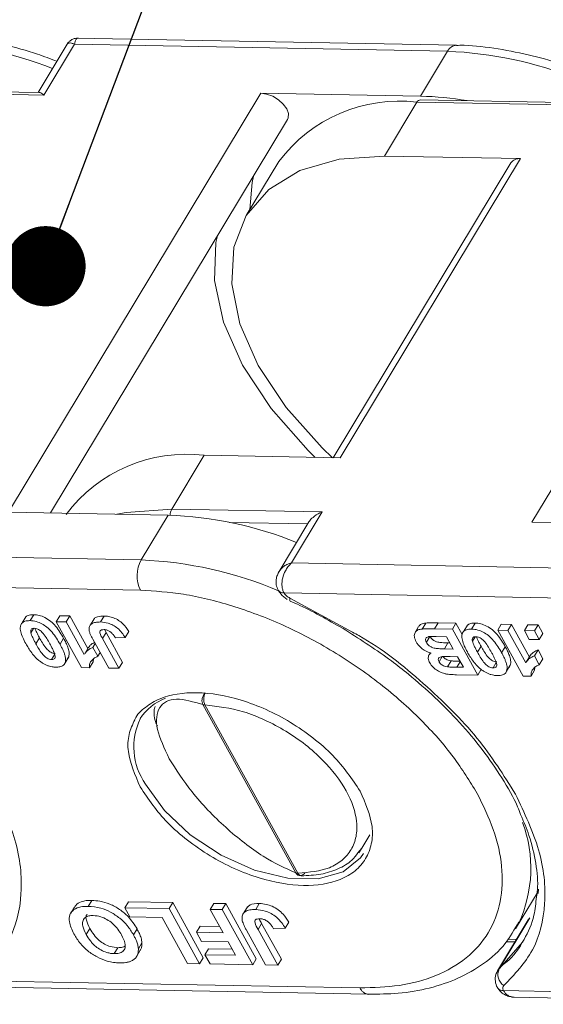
# Model space of a CAD drawing. Header units: millimetres. Extents: x 2698 to 3057, y -367 to -114.
# Tile 61 of 63: x 2978 to 2987, y -178 to -160. Entities that reach past the tile are written whole.
import ezdxf

# ---------------------------------------------------------------- set-up
doc = ezdxf.new("R2010")
doc.units = ezdxf.units.MM
doc.styles.get("Standard").update_dxf_attribs({"font": '仿宋_GB2312.ttf', "width": 0.8})
doc.dimstyles.new('副本 ISO-5', dxfattribs={"dimtxt": 3, "dimasz": 1.5, "dimexe": 1, "dimexo": 0.625, "dimgap": 0.5, "dimtad": 1, "dimtoh": 1, "dimdsep": 46, "dimtxsty": 'Standard', "dimcen": 2.5, "dimadec": 0, "dimazin": 0, "dimtfac": 1, "dimtmove": 0, "dimatfit": 3, "dimfxl": 0, "dimarcsym": 0})

msp = doc.modelspace()

# ---------------------------------------------------------------- linework, layer by layer
at = {"color": 7, "linetype": 'Continuous', "lineweight": 15}
for p, q in [((2985.724, -160.049), (2978.612, -159.914)), ((2978.463, -159.996), (2977.898, -160.932)), ((2978.005, -160.981), (2978.579, -160.03)), ((2978.579, -160.03), (2985.559, -160.163)), ((2985.559, -160.163), (2985.053, -161.002)), ((2975.189, -160.928), (2978.005, -160.981)), ((2977.919, -160.933), (2975.256, -160.882)), ((2982.063, -160.945), (2977.341, -168.776)), ((2985.053, -161.002), (2982.063, -160.945)), ((2984.378, -162.121), (2984.985, -161.114)), ((2984.985, -161.114), (2987.801, -161.167)), ((2987.715, -161.119), (2985.051, -161.068)), ((2991.859, -161.132), (2987.137, -168.962)), ((2978.129, -168.791), (2982.564, -161.438)), ((2986.925, -162.169), (2984.378, -162.121)), ((2982.4, -162.225), (2981.793, -163.231)), ((2986.74, -162.248), (2983.416, -167.76)), ((2983.551, -167.762), (2986.925, -162.169)), ((2980.397, -168.721), (2981.005, -167.714)), ((2981.005, -167.714), (2983.551, -167.762)), ((2977.341, -168.776), (2980.33, -168.833)), ((2983.213, -168.774), (2980.397, -168.721)), ((2982.64, -169.725), (2983.213, -168.774)), ((2980.33, -168.833), (2979.824, -169.672)), ((2982.964, -168.96), (2982.387, -169.918)), ((2987.137, -168.962), (2990.126, -169.019)), ((2981.478, -168.968), (2982.943, -168.995)), ((2979.824, -169.672), (2972.844, -169.539)), ((2989.62, -169.858), (2982.64, -169.725)), ((2972.702, -170.102), (2979.813, -170.237)), ((2982.498, -170.288), (2989.609, -170.424)), ((2983.781, -171.021), (2982.609, -170.385)), ((2977.669, -170.734), (2977.601, -170.846)), ((2977.748, -170.806), (2977.815, -170.694)), ((2978.234, -170.826), (2978.302, -170.714)), ((2978.49, -170.718), (2978.302, -170.714)), ((2978.423, -170.83), (2978.49, -170.718)), ((2978.827, -171.328), (2978.49, -170.718)), ((2978.947, -170.772), (2978.879, -170.883)), ((2979.065, -170.831), (2979.133, -170.719)), ((2977.762, -171.031), (2977.811, -170.951)), ((2978.708, -171.684), (2978.234, -170.826)), ((2978.234, -170.826), (2978.423, -170.83)), ((2978.423, -170.83), (2978.76, -171.44)), ((2979.169, -171.03), (2979.137, -170.966)), ((2985.017, -170.917), (2984.95, -171.029)), ((2985.081, -170.962), (2985.149, -170.85)), ((2985.383, -170.849), (2985.316, -170.961)), ((2985.647, -170.967), (2985.316, -170.961)), ((2985.715, -170.855), (2985.383, -170.849)), ((2985.647, -170.967), (2985.715, -170.855)), ((2985.647, -170.967), (2986.121, -171.825)), ((2985.829, -171.062), (2985.715, -170.855)), ((2985.929, -170.891), (2985.862, -171.003)), ((2986.008, -170.963), (2986.076, -170.851)), ((2986.495, -170.983), (2986.562, -170.871)), ((2986.969, -171.841), (2986.495, -170.983)), ((2986.495, -170.983), (2986.683, -170.987)), ((2986.751, -170.875), (2986.562, -170.871)), ((2986.683, -170.987), (2986.751, -170.875)), ((2986.683, -170.987), (2987.021, -171.597)), ((2987.088, -171.486), (2986.751, -170.875)), ((2986.994, -170.993), (2987.062, -170.881)), ((2987.25, -170.884), (2987.062, -170.881)), ((2987.183, -170.996), (2987.25, -170.884)), ((2987.341, -171.049), (2987.25, -170.884)), ((2977.856, -171.237), (2977.923, -171.126)), ((2978.376, -171.136), (2978.309, -171.248)), ((2979.22, -171.694), (2978.921, -171.153)), ((2979.102, -171.142), (2979.169, -171.03)), ((2979.102, -171.142), (2979.408, -171.697)), ((2979.476, -171.585), (2979.169, -171.03)), ((2979.526, -171.123), (2979.344, -171.13)), ((2979.526, -171.123), (2979.593, -171.011)), ((2985.161, -171.211), (2985.228, -171.099)), ((2985.345, -171.103), (2985.538, -171.106)), ((2985.538, -171.106), (2985.665, -171.337)), ((2986.023, -171.188), (2986.072, -171.108)), ((2986.994, -170.993), (2987.183, -170.996)), ((2987.085, -171.158), (2986.994, -170.993)), ((2987.274, -171.161), (2987.085, -171.158)), ((2987.183, -170.996), (2987.274, -171.161)), ((2987.274, -171.161), (2987.341, -171.049)), ((2978.836, -171.314), (2978.769, -171.426)), ((2978.922, -171.307), (2978.966, -171.234)), ((2978.922, -171.307), (2979.014, -171.472)), ((2985.498, -171.334), (2985.565, -171.222)), ((2985.665, -171.337), (2985.498, -171.334)), ((2985.602, -171.223), (2985.565, -171.222)), ((2986.116, -171.395), (2986.184, -171.283)), ((2986.637, -171.293), (2986.569, -171.405)), ((2987.183, -171.464), (2987.251, -171.352)), ((2987.342, -171.517), (2987.251, -171.352)), ((2978.149, -171.532), (2978.208, -171.433)), ((2978.403, -171.592), (2978.47, -171.48)), ((2978.927, -171.575), (2978.932, -171.521)), ((2979.014, -171.472), (2979.057, -171.399)), ((2985.206, -171.458), (2985.203, -171.464)), ((2985.238, -171.405), (2985.217, -171.441)), ((2985.398, -171.573), (2985.455, -171.478)), ((2985.608, -171.478), (2985.744, -171.48)), ((2985.744, -171.48), (2985.854, -171.678)), ((2987.097, -171.471), (2987.029, -171.583)), ((2987.183, -171.464), (2987.274, -171.629)), ((2987.274, -171.629), (2987.342, -171.517)), ((2978.708, -171.684), (2978.859, -171.687)), ((2978.927, -171.575), (2978.859, -171.687)), ((2979.408, -171.697), (2979.22, -171.694)), ((2979.408, -171.697), (2979.476, -171.585)), ((2985.555, -171.67), (2985.622, -171.558)), ((2985.734, -171.676), (2985.796, -171.574)), ((2985.854, -171.678), (2985.734, -171.676)), ((2986.121, -171.825), (2986.188, -171.713)), ((2986.409, -171.689), (2986.469, -171.591)), ((2986.663, -171.749), (2986.731, -171.637)), ((2987.187, -171.732), (2987.193, -171.678)), ((2986.121, -171.825), (2985.726, -171.817)), ((2986.969, -171.841), (2987.12, -171.844)), ((2987.187, -171.732), (2987.12, -171.844)), ((2980.981, -172.375), (2982.717, -175.52)), ((2981.019, -172.382), (2982.756, -175.527)), ((2983.954, -175.061), (2984.105, -174.811)), ((2983.882, -175.145), (2983.954, -175.061)), ((2983.954, -175.061), (2983.896, -175.144)), ((2986.83, -176.567), (2987.25, -175.87)), ((2987.258, -175.827), (2987.253, -175.907)), ((2978.834, -176.147), (2978.901, -176.035)), ((2979.521, -176.173), (2979.588, -176.061)), ((2980.417, -176.077), (2979.588, -176.061)), ((2980.35, -176.189), (2980.417, -176.077)), ((2980.986, -177.106), (2980.417, -176.077)), ((2981.118, -176.203), (2981.186, -176.091)), ((2981.412, -176.096), (2981.186, -176.091)), ((2981.344, -176.208), (2981.412, -176.096)), ((2981.98, -177.125), (2981.412, -176.096)), ((2981.969, -176.206), (2982.036, -176.094)), ((2978.578, -176.159), (2978.511, -176.271)), ((2979.521, -176.173), (2980.35, -176.189)), ((2979.616, -176.344), (2979.521, -176.173)), ((2980.35, -176.189), (2980.918, -177.218)), ((2981.118, -176.203), (2981.344, -176.208)), ((2981.359, -176.639), (2981.118, -176.203)), ((2981.344, -176.208), (2981.913, -177.237)), ((2981.813, -176.157), (2981.746, -176.269)), ((2980.219, -176.356), (2979.616, -176.344)), ((2980.692, -177.214), (2980.219, -176.356)), ((2982.012, -176.579), (2982.08, -176.468)), ((2982.448, -177.134), (2982.08, -176.468)), ((2982.521, -176.556), (2982.589, -176.444)), ((2987.066, -176.399), (2986.493, -177.35)), ((2986.523, -177.315), (2987.097, -176.364)), ((2986.891, -176.458), (2986.83, -176.567)), ((2987.097, -176.364), (2987.066, -176.399)), ((2978.797, -176.672), (2978.865, -176.56)), ((2979.681, -176.679), (2979.749, -176.567)), ((2980.862, -176.629), (2980.929, -176.517)), ((2980.956, -176.801), (2980.862, -176.629)), ((2980.862, -176.629), (2981.359, -176.639)), ((2981.296, -176.524), (2980.929, -176.517)), ((2982.154, -177.241), (2981.796, -176.593)), ((2982.012, -176.579), (2982.38, -177.246)), ((2982.521, -176.556), (2982.303, -176.565)), ((2979.773, -176.94), (2979.841, -176.828)), ((2981.454, -176.81), (2980.956, -176.801)), ((2981.592, -177.061), (2981.454, -176.81)), ((2986.654, -176.808), (2986.818, -176.811)), ((2986.846, -176.765), (2986.683, -176.762)), ((2979.323, -177.031), (2979.39, -176.919)), ((2979.742, -177.08), (2979.809, -176.968)), ((2981.019, -177.05), (2981.087, -176.938)), ((2981.114, -177.222), (2981.019, -177.05)), ((2981.019, -177.05), (2981.592, -177.061)), ((2981.529, -176.947), (2981.087, -176.938)), ((2980.918, -177.218), (2980.692, -177.214)), ((2980.918, -177.218), (2980.986, -177.106)), ((2981.913, -177.237), (2981.114, -177.222)), ((2981.913, -177.237), (2981.98, -177.125)), ((2982.38, -177.246), (2982.154, -177.241)), ((2982.38, -177.246), (2982.448, -177.134)), ((2983.918, -177.671), (2976.807, -177.536)), ((2976.967, -177.656), (2984.079, -177.791)), ((2993.714, -177.857), (2986.603, -177.722)), ((2986.762, -177.842), (2993.875, -177.978))]:
    msp.add_line(p, q, dxfattribs=at)
at = {"color": 7, "linetype": 'Continuous', "lineweight": 15, "flags": 128}
for points in [[(2982.564, -161.438), (2982.577, -161.407), (2982.581, -161.328), (2982.549, -161.24), (2982.485, -161.151), (2982.394, -161.069), (2982.287, -161.004), (2982.173, -160.961), (2982.063, -160.945)], [(2983.404, -167.76), (2983.211, -167.575), (2982.536, -166.819), (2982.017, -166.037), (2981.674, -165.257), (2981.519, -164.511), (2981.559, -163.827), (2981.793, -163.232), (2982.211, -162.747), (2982.797, -162.392), (2983.529, -162.181), (2984.378, -162.121)], [(2981.926, -162.495), (2981.9, -162.613), (2981.86, -163.121)], [(2983.081, -167.753), (2982.951, -167.626), (2982.258, -166.841), (2981.723, -166.031), (2981.365, -165.224), (2981.197, -164.45), (2981.225, -163.736), (2981.251, -163.614)], [(2979.37, -168.816), (2979.548, -168.781), (2980.397, -168.721)], [(2982.611, -170.435), (2982.61, -170.435), (2982.606, -170.426), (2982.606, -170.409), (2982.609, -170.385)], [(2983.988, -175.159), (2983.932, -175.241), (2983.603, -175.5), (2983.136, -175.63), (2982.569, -175.619), (2981.948, -175.469), (2981.323, -175.191), (2980.744, -174.809), (2980.26, -174.353), (2979.908, -173.86)], [(2986.968, -176.802), (2986.963, -176.81), (2986.523, -177.315)], [(2986.492, -177.351), (2986.503, -177.336), (2986.523, -177.315)]]:
    msp.add_lwpolyline(points, dxfattribs=at)
at = {"color": 7, "linetype": 'Continuous', "lineweight": 15}
for centre, radius, start, end in [((2975.476, -167.265), 7.294, 68.3448, 87.7425), ((2985.737, -160.245), 0.196, 93.1786, 155.2702), ((2985.271, -167.451), 7.294, 68.3448, 87.7425), ((2984.912, -167.092), 6.092, 80.4474, 88.6727), ((2984.656, -163.911), 2.817, 83.2898, 143.2145), ((2985.058, -161.149), 0.0805, 94.6003, 154.525), ((2986.901, -162.369), 0.201, 83.2898, 143.2145), ((2980.676, -170.511), 2.817, 83.2898, 143.2145), ((2980.605, -168.835), 0.237, 151.2496, 179.6946), ((2980.07, -175.991), 7.163, 68.1666, 87.9207), ((2980.364, -169.965), 0.615, 151.5129, 206.3019), ((2979.526, -177.033), 7.368, 67.071, 87.6862), ((2982.488, -170.17), 0.118, 213.904, 275.2126), ((2980.606, -173.144), 0.944, 109.9659, 147.5468), ((2981.243, -172.275), 0.248, 151.4259, 205.5931), ((2981.019, -172.266), 0.116, 250.3911, 269.7385), ((2980.894, -173.167), 1.206, 154.0035, 215.109), ((2984.677, -175.434), 2.439, 335.176, 20.4537), ((2982.756, -175.411), 0.116, 250.3911, 269.7385), ((2982.828, -175.497), 0.0782, 202.4186, 265.263), ((2986.751, -177.421), 0.251, 155.1404, 235.6163), ((2984.104, -177.591), 0.202, 203.351, 262.4785), ((2986.594, -177.602), 0.121, 214.7246, 274.522)]:
    msp.add_arc(centre, radius, start, end, dxfattribs=at)
for points, knots in [([(2978.249, -160.35), (2978.128, -160.304), (2977.801, -160.178), (2977.256, -160.029), (2976.622, -159.912), (2976.173, -159.858), (2975.951, -159.865), (2975.93, -159.866)], [0, 0, 0, 0, 0.152792, 0.412524, 0.687556, 0.970748, 1, 1, 1, 1]), ([(2978.652, -159.914), (2978.631, -159.916), (2978.589, -159.918), (2978.53, -159.942), (2978.478, -159.979), (2978.454, -160.014), (2978.442, -160.03)], [0, 0, 0, 0, 0.245667, 0.5, 0.754333, 1, 1, 1, 1]), ([(2978.654, -159.915), (2978.653, -159.915), (2978.636, -159.91), (2978.615, -159.928), (2978.59, -159.969), (2978.583, -160.009), (2978.579, -160.03)], [0, 0, 0, 0, 0.017633, 0.425758, 0.692241, 1, 1, 1, 1]), ([(2978.579, -160.03), (2978.558, -160.022), (2978.521, -160.007), (2978.472, -160.006), (2978.446, -160.015), (2978.441, -160.032), (2978.441, -160.033)], [0, 0, 0, 0, 0.30764, 0.574047, 0.982149, 1, 1, 1, 1]), ([(2988.045, -160.536), (2987.924, -160.49), (2987.597, -160.365), (2987.052, -160.215), (2986.418, -160.098), (2985.969, -160.044), (2985.747, -160.052), (2985.726, -160.053)], [0, 0, 0, 0, 0.152792, 0.412524, 0.687556, 0.970748, 1, 1, 1, 1]), ([(2977.919, -160.934), (2977.92, -160.934), (2977.936, -160.927), (2977.966, -160.951), (2977.997, -160.975), (2978.005, -160.981), (2978.005, -160.981)], [0, 0, 0, 0, 0.059879, 0.789821, 0.984042, 1, 1, 1, 1]), ([(2982.966, -168.961), (2982.968, -168.956), (2982.982, -168.928), (2983.049, -168.863), (2983.135, -168.808), (2983.198, -168.78), (2983.212, -168.775), (2983.213, -168.774)], [0, 0, 0, 0, 0.068319, 0.398064, 0.865428, 0.989783, 1, 1, 1, 1]), ([(2982.407, -169.884), (2982.395, -169.906), (2982.37, -169.954), (2982.348, -170.04), (2982.348, -170.14), (2982.375, -170.203), (2982.389, -170.236)], [0, 0, 0, 0, 0.212053, 0.447375, 0.712409, 1, 1, 1, 1]), ([(2982.407, -169.884), (2982.43, -169.854), (2982.468, -169.806), (2982.551, -169.754), (2982.609, -169.735), (2982.64, -169.725)], [0, 0, 0, 0, 0.415408, 0.686695, 1, 1, 1, 1]), ([(2982.64, -169.725), (2982.616, -169.749), (2982.573, -169.794), (2982.514, -169.889), (2982.475, -169.987), (2982.459, -170.085), (2982.459, -170.161), (2982.471, -170.231), (2982.489, -170.269), (2982.498, -170.288)], [0, 0, 0, 0, 0.160221, 0.298967, 0.511509, 0.64075, 0.764869, 0.884415, 1, 1, 1, 1]), ([(2979.813, -170.237), (2980.079, -170.254), (2980.626, -170.289), (2981.531, -170.511), (2982.481, -170.868), (2983.427, -171.365), (2984.307, -171.969), (2985.067, -172.643), (2985.685, -173.34), (2985.972, -173.808), (2986.111, -174.035)], [0, 0, 0, 0, 0.116516, 0.240011, 0.368641, 0.5, 0.631359, 0.759989, 0.883484, 1, 1, 1, 1]), ([(2982.39, -170.236), (2982.405, -170.26), (2982.446, -170.328), (2982.514, -170.376), (2982.558, -170.408)], [0, 0, 0, 0, 0.349132, 1, 1, 1, 1]), ([(2982.609, -170.385), (2982.598, -170.379), (2982.574, -170.367), (2982.543, -170.343), (2982.516, -170.317), (2982.504, -170.298), (2982.498, -170.288)], [0, 0, 0, 0, 0.2492266, 0.4999529, 0.7492347, 1, 1, 1, 1]), ([(2982.611, -170.439), (2982.672, -170.466), (2983.028, -170.621), (2983.372, -170.821), (2983.656, -170.986)], [0, 0, 0, 0, 0.172587, 1, 1, 1, 1]), ([(2977.573, -170.889), (2977.578, -170.878), (2977.588, -170.856), (2977.616, -170.832), (2977.652, -170.816), (2977.687, -170.809), (2977.72, -170.806), (2977.739, -170.806), (2977.748, -170.806)], [0, 0, 0, 0, 0.198198, 0.402912, 0.587132, 0.777233, 0.888271, 1, 1, 1, 1]), ([(2977.815, -170.694), (2977.805, -170.694), (2977.783, -170.694), (2977.748, -170.698), (2977.713, -170.707), (2977.685, -170.719), (2977.673, -170.731), (2977.67, -170.735)], [0, 0, 0, 0, 0.181274, 0.363619, 0.620318, 0.884712, 1, 1, 1, 1]), ([(2977.748, -170.806), (2977.786, -170.809), (2977.857, -170.816), (2977.967, -170.862), (2978.073, -170.93), (2978.2, -171.062), (2978.265, -171.173), (2978.309, -171.248)], [0, 0, 0, 0, 0.163658, 0.30077, 0.437488, 0.617131, 1, 1, 1, 1]), ([(2978.376, -171.136), (2978.331, -171.059), (2978.268, -170.95), (2978.139, -170.817), (2978.031, -170.747), (2977.916, -170.702), (2977.849, -170.697), (2977.815, -170.694)], [0, 0, 0, 0, 0.392565, 0.550331, 0.709672, 0.855834, 1, 1, 1, 1]), ([(2979.133, -170.719), (2979.091, -170.721), (2979.02, -170.725), (2978.96, -170.75), (2978.949, -170.771), (2978.948, -170.772)], [0, 0, 0, 0, 0.571961, 0.966852, 1, 1, 1, 1]), ([(2979.593, -171.011), (2979.561, -170.96), (2979.513, -170.884), (2979.404, -170.797), (2979.312, -170.75), (2979.218, -170.724), (2979.162, -170.721), (2979.133, -170.719)], [0, 0, 0, 0, 0.338888, 0.504857, 0.671216, 0.832562, 1, 1, 1, 1]), ([(2977.667, -171.234), (2977.647, -171.196), (2977.608, -171.122), (2977.57, -171.014), (2977.559, -170.935), (2977.57, -170.898), (2977.573, -170.889)], [0, 0, 0, 0, 0.315332, 0.60954, 0.905311, 1, 1, 1, 1]), ([(2977.762, -171.031), (2977.761, -171.02), (2977.757, -170.998), (2977.764, -170.969), (2977.788, -170.953), (2977.811, -170.949), (2977.824, -170.949), (2977.827, -170.949)], [0, 0, 0, 0, 0.254136, 0.511473, 0.743296, 0.955163, 1, 1, 1, 1]), ([(2977.827, -170.949), (2977.842, -170.95), (2977.868, -170.953), (2977.908, -170.97), (2977.951, -171), (2978.008, -171.058), (2978.063, -171.143), (2978.101, -171.209), (2978.119, -171.242)], [0, 0, 0, 0, 0.107873, 0.187625, 0.267851, 0.429991, 0.712205, 1, 1, 1, 1]), ([(2977.923, -171.126), (2977.913, -171.107), (2977.897, -171.078), (2977.878, -171.04), (2977.861, -171.005), (2977.847, -170.975), (2977.841, -170.956), (2977.84, -170.951)], [0, 0, 0, 0, 0.325963, 0.488942, 0.65201, 0.918431, 1, 1, 1, 1]), ([(2978.852, -170.99), (2978.852, -170.965), (2978.85, -170.914), (2978.895, -170.861), (2978.97, -170.833), (2979.032, -170.832), (2979.065, -170.831)], [0, 0, 0, 0, 0.250131, 0.500424, 0.737579, 1, 1, 1, 1]), ([(2978.921, -171.153), (2978.916, -171.143), (2978.906, -171.124), (2978.892, -171.096), (2978.879, -171.069), (2978.868, -171.043), (2978.858, -171.016), (2978.854, -170.999), (2978.852, -170.99)], [0, 0, 0, 0, 0.17356, 0.347204, 0.509111, 0.671402, 0.835171, 1, 1, 1, 1]), ([(2979.132, -170.974), (2979.116, -170.974), (2979.09, -170.975), (2979.063, -170.988), (2979.05, -171.008), (2979.058, -171.06), (2979.082, -171.106), (2979.102, -171.142)], [0, 0, 0, 0, 0.18477, 0.299721, 0.415218, 0.548197, 1, 1, 1, 1]), ([(2979.065, -170.831), (2979.111, -170.835), (2979.187, -170.841), (2979.3, -170.887), (2979.392, -170.949), (2979.471, -171.032), (2979.507, -171.092), (2979.526, -171.123)], [0, 0, 0, 0, 0.260797, 0.425867, 0.59129, 0.792805, 1, 1, 1, 1]), ([(2979.259, -171.023), (2979.252, -171.017), (2979.237, -171.006), (2979.213, -170.993), (2979.189, -170.983), (2979.167, -170.977), (2979.148, -170.974), (2979.137, -170.974), (2979.132, -170.974)], [0, 0, 0, 0, 0.1867906, 0.3791992, 0.5551697, 0.7385785, 0.8683668, 1, 1, 1, 1]), ([(2983.656, -170.986), (2983.945, -171.171), (2984.35, -171.43), (2984.897, -171.861), (2985.332, -172.242), (2985.797, -172.714), (2986.222, -173.219), (2986.584, -173.749), (2986.821, -174.158), (2986.907, -174.381), (2986.925, -174.429)], [0, 0, 0, 0, 0.194698, 0.272959, 0.401743, 0.533437, 0.672592, 0.815431, 0.960656, 1, 1, 1, 1]), ([(2984.968, -171.2), (2984.955, -171.168), (2984.928, -171.104), (2984.943, -171.025), (2984.996, -170.975), (2985.053, -170.966), (2985.081, -170.962)], [0, 0, 0, 0, 0.273543, 0.538525, 0.771893, 1, 1, 1, 1]), ([(2985.149, -170.85), (2985.119, -170.855), (2985.064, -170.865), (2985.024, -170.895), (2985.019, -170.916), (2985.018, -170.917)], [0, 0, 0, 0, 0.533965, 0.961963, 1, 1, 1, 1]), ([(2985.081, -170.962), (2985.092, -170.962), (2985.113, -170.96), (2985.155, -170.96), (2985.205, -170.96), (2985.262, -170.96), (2985.298, -170.961), (2985.316, -170.961)], [0, 0, 0, 0, 0.137451, 0.275017, 0.549913, 0.774954, 1, 1, 1, 1]), ([(2985.383, -170.849), (2985.361, -170.849), (2985.318, -170.848), (2985.257, -170.848), (2985.2, -170.848), (2985.166, -170.85), (2985.149, -170.85)], [0, 0, 0, 0, 0.274885, 0.549769, 0.774808, 1, 1, 1, 1]), ([(2985.833, -171.046), (2985.838, -171.035), (2985.849, -171.013), (2985.877, -170.99), (2985.912, -170.973), (2985.948, -170.966), (2985.981, -170.963), (2985.999, -170.963), (2986.008, -170.963)], [0, 0, 0, 0, 0.1981983, 0.4029116, 0.5871323, 0.777233, 0.8882708, 1, 1, 1, 1]), ([(2986.076, -170.851), (2986.065, -170.851), (2986.044, -170.851), (2986.009, -170.855), (2985.973, -170.864), (2985.945, -170.877), (2985.934, -170.888), (2985.93, -170.892)], [0, 0, 0, 0, 0.181274, 0.363619, 0.620318, 0.884712, 1, 1, 1, 1]), ([(2986.008, -170.963), (2986.047, -170.966), (2986.117, -170.973), (2986.228, -171.019), (2986.334, -171.087), (2986.425, -171.183), (2986.504, -171.292), (2986.548, -171.367), (2986.569, -171.405)], [0, 0, 0, 0, 0.163542, 0.300556, 0.437178, 0.616694, 0.806563, 1, 1, 1, 1]), ([(2986.637, -171.293), (2986.592, -171.216), (2986.528, -171.108), (2986.4, -170.975), (2986.291, -170.904), (2986.177, -170.859), (2986.109, -170.854), (2986.076, -170.851)], [0, 0, 0, 0, 0.392565, 0.550331, 0.709672, 0.855834, 1, 1, 1, 1]), ([(2977.856, -171.237), (2977.845, -171.218), (2977.83, -171.19), (2977.81, -171.152), (2977.794, -171.117), (2977.775, -171.077), (2977.767, -171.046), (2977.762, -171.031)], [0, 0, 0, 0, 0.274633, 0.411949, 0.549338, 0.773806, 1, 1, 1, 1]), ([(2978.216, -171.42), (2978.202, -171.418), (2978.176, -171.416), (2978.135, -171.399), (2978.087, -171.365), (2978.03, -171.304), (2977.976, -171.219), (2977.941, -171.157), (2977.923, -171.126)], [0, 0, 0, 0, 0.104756, 0.185457, 0.266418, 0.46589, 0.731119, 1, 1, 1, 1]), ([(2978.47, -171.48), (2978.474, -171.466), (2978.481, -171.439), (2978.478, -171.393), (2978.468, -171.347), (2978.45, -171.289), (2978.42, -171.219), (2978.391, -171.164), (2978.376, -171.136)], [0, 0, 0, 0, 0.139146, 0.281957, 0.412162, 0.543334, 0.77068, 1, 1, 1, 1]), ([(2979.344, -171.13), (2979.34, -171.123), (2979.331, -171.11), (2979.319, -171.091), (2979.306, -171.073), (2979.292, -171.056), (2979.277, -171.039), (2979.265, -171.028), (2979.259, -171.023)], [0, 0, 0, 0, 0.180506, 0.361241, 0.518043, 0.675328, 0.83608, 1, 1, 1, 1]), ([(2986.829, -174.049), (2986.607, -173.696), (2986.157, -172.979), (2985.128, -171.974), (2984.305, -171.301), (2983.821, -171.042), (2983.781, -171.021)], [0, 0, 0, 0, 0.317086, 0.644037, 0.970988, 1, 1, 1, 1]), ([(2985.161, -171.211), (2985.153, -171.195), (2985.141, -171.169), (2985.147, -171.137), (2985.165, -171.117), (2985.188, -171.109), (2985.202, -171.106), (2985.206, -171.105)], [0, 0, 0, 0, 0.301028, 0.508382, 0.71537, 0.936658, 1, 1, 1, 1]), ([(2985.206, -171.105), (2985.217, -171.104), (2985.239, -171.102), (2985.274, -171.102), (2985.31, -171.102), (2985.334, -171.103), (2985.345, -171.103)], [0, 0, 0, 0, 0.248437, 0.498224, 0.749082, 1, 1, 1, 1]), ([(2985.565, -171.222), (2985.528, -171.221), (2985.466, -171.219), (2985.386, -171.212), (2985.326, -171.191), (2985.282, -171.164), (2985.248, -171.132), (2985.235, -171.11), (2985.228, -171.099)], [0, 0, 0, 0, 0.320671, 0.537349, 0.660051, 0.783678, 0.893223, 1, 1, 1, 1]), ([(2985.928, -171.391), (2985.908, -171.353), (2985.869, -171.279), (2985.83, -171.171), (2985.82, -171.093), (2985.831, -171.055), (2985.833, -171.046)], [0, 0, 0, 0, 0.315332, 0.60954, 0.905311, 1, 1, 1, 1]), ([(2986.023, -171.188), (2986.021, -171.177), (2986.017, -171.155), (2986.025, -171.126), (2986.048, -171.11), (2986.072, -171.106), (2986.085, -171.106), (2986.087, -171.106)], [0, 0, 0, 0, 0.254136, 0.511473, 0.743296, 0.955163, 1, 1, 1, 1]), ([(2986.087, -171.106), (2986.102, -171.108), (2986.129, -171.11), (2986.169, -171.127), (2986.212, -171.157), (2986.268, -171.215), (2986.324, -171.3), (2986.361, -171.366), (2986.38, -171.4)], [0, 0, 0, 0, 0.107873, 0.187625, 0.267851, 0.429991, 0.712205, 1, 1, 1, 1]), ([(2986.184, -171.283), (2986.173, -171.264), (2986.158, -171.235), (2986.138, -171.197), (2986.122, -171.163), (2986.108, -171.133), (2986.102, -171.113), (2986.101, -171.108)], [0, 0, 0, 0, 0.325963, 0.488942, 0.65201, 0.918431, 1, 1, 1, 1]), ([(2977.955, -171.582), (2977.937, -171.569), (2977.899, -171.541), (2977.839, -171.482), (2977.776, -171.407), (2977.726, -171.334), (2977.691, -171.276), (2977.675, -171.248), (2977.667, -171.234)], [0, 0, 0, 0, 0.135635, 0.2748349, 0.5195262, 0.7698916, 0.8848781, 1, 1, 1, 1]), ([(2978.149, -171.532), (2978.134, -171.53), (2978.108, -171.528), (2978.068, -171.511), (2978.02, -171.477), (2977.963, -171.415), (2977.908, -171.33), (2977.873, -171.269), (2977.856, -171.237)], [0, 0, 0, 0, 0.104756, 0.185457, 0.266418, 0.46589, 0.731119, 1, 1, 1, 1]), ([(2978.119, -171.242), (2978.13, -171.262), (2978.145, -171.29), (2978.165, -171.328), (2978.181, -171.363), (2978.2, -171.404), (2978.209, -171.434), (2978.213, -171.45)], [0, 0, 0, 0, 0.273739, 0.410607, 0.547546, 0.772914, 1, 1, 1, 1]), ([(2978.309, -171.248), (2978.319, -171.267), (2978.339, -171.305), (2978.367, -171.363), (2978.39, -171.421), (2978.406, -171.48), (2978.415, -171.539), (2978.407, -171.574), (2978.403, -171.592)], [0, 0, 0, 0, 0.157873, 0.316094, 0.480864, 0.646911, 0.820617, 1, 1, 1, 1]), ([(2978.77, -171.427), (2978.782, -171.409), (2978.805, -171.375), (2978.858, -171.335), (2978.901, -171.316), (2978.922, -171.307)], [0, 0, 0, 0, 0.338737, 0.666225, 1, 1, 1, 1]), ([(2978.955, -171.213), (2978.94, -171.22), (2978.904, -171.237), (2978.865, -171.272), (2978.846, -171.302), (2978.837, -171.314)], [0, 0, 0, 0, 0.288949, 0.697339, 1, 1, 1, 1]), ([(2985.253, -171.411), (2985.215, -171.399), (2985.15, -171.377), (2985.063, -171.318), (2985.004, -171.258), (2984.979, -171.218), (2984.968, -171.2)], [0, 0, 0, 0, 0.318996, 0.561475, 0.803648, 1, 1, 1, 1]), ([(2985.498, -171.334), (2985.461, -171.333), (2985.398, -171.331), (2985.319, -171.324), (2985.259, -171.303), (2985.215, -171.276), (2985.181, -171.244), (2985.167, -171.222), (2985.161, -171.211)], [0, 0, 0, 0, 0.320671, 0.537349, 0.660051, 0.783678, 0.893223, 1, 1, 1, 1]), ([(2986.116, -171.395), (2986.106, -171.376), (2986.09, -171.347), (2986.071, -171.309), (2986.055, -171.274), (2986.036, -171.234), (2986.027, -171.203), (2986.023, -171.188)], [0, 0, 0, 0, 0.274633, 0.411949, 0.549338, 0.773806, 1, 1, 1, 1]), ([(2986.477, -171.577), (2986.462, -171.576), (2986.436, -171.573), (2986.396, -171.556), (2986.348, -171.523), (2986.291, -171.461), (2986.236, -171.376), (2986.201, -171.314), (2986.184, -171.283)], [0, 0, 0, 0, 0.104756, 0.185457, 0.266418, 0.46589, 0.731119, 1, 1, 1, 1]), ([(2986.731, -171.637), (2986.734, -171.624), (2986.742, -171.596), (2986.738, -171.55), (2986.729, -171.504), (2986.711, -171.446), (2986.681, -171.376), (2986.652, -171.321), (2986.637, -171.293)], [0, 0, 0, 0, 0.139146, 0.281957, 0.412162, 0.543334, 0.77068, 1, 1, 1, 1]), ([(2987.251, -171.352), (2987.223, -171.365), (2987.175, -171.387), (2987.126, -171.429), (2987.106, -171.459), (2987.098, -171.472)], [0, 0, 0, 0, 0.4257429, 0.7555657, 1, 1, 1, 1]), ([(2978.213, -171.45), (2978.215, -171.461), (2978.219, -171.483), (2978.212, -171.512), (2978.187, -171.528), (2978.164, -171.531), (2978.151, -171.532), (2978.149, -171.532)], [0, 0, 0, 0, 0.25457, 0.512358, 0.744117, 0.959931, 1, 1, 1, 1]), ([(2978.441, -171.522), (2978.445, -171.518), (2978.459, -171.507), (2978.466, -171.49), (2978.47, -171.48)], [0, 0, 0, 0, 0.346608, 1, 1, 1, 1]), ([(2979.014, -171.472), (2978.992, -171.482), (2978.948, -171.501), (2978.899, -171.548), (2978.857, -171.605), (2978.858, -171.659), (2978.859, -171.687)], [0, 0, 0, 0, 0.231991, 0.470608, 0.725524, 1, 1, 1, 1]), ([(2985.223, -171.594), (2985.216, -171.581), (2985.203, -171.554), (2985.195, -171.516), (2985.197, -171.481), (2985.207, -171.451), (2985.225, -171.427), (2985.244, -171.416), (2985.253, -171.411)], [0, 0, 0, 0, 0.172399, 0.350207, 0.5159, 0.687534, 0.840974, 1, 1, 1, 1]), ([(2985.398, -171.573), (2985.392, -171.559), (2985.381, -171.535), (2985.388, -171.508), (2985.406, -171.491), (2985.431, -171.481), (2985.451, -171.479), (2985.459, -171.478)], [0, 0, 0, 0, 0.268432, 0.453803, 0.638696, 0.851003, 1, 1, 1, 1]), ([(2985.459, -171.478), (2985.469, -171.477), (2985.49, -171.477), (2985.526, -171.476), (2985.565, -171.477), (2985.594, -171.478), (2985.608, -171.478)], [0, 0, 0, 0, 0.216455, 0.433233, 0.716605, 1, 1, 1, 1]), ([(2985.622, -171.558), (2985.604, -171.555), (2985.574, -171.55), (2985.53, -171.53), (2985.499, -171.506), (2985.482, -171.488), (2985.476, -171.478), (2985.475, -171.477)], [0, 0, 0, 0, 0.341194, 0.559444, 0.778265, 0.983309, 1, 1, 1, 1]), ([(2986.215, -171.739), (2986.197, -171.726), (2986.16, -171.698), (2986.1, -171.64), (2986.037, -171.565), (2985.987, -171.491), (2985.951, -171.433), (2985.936, -171.405), (2985.928, -171.391)], [0, 0, 0, 0, 0.135635, 0.274835, 0.519526, 0.769892, 0.884878, 1, 1, 1, 1]), ([(2986.409, -171.689), (2986.395, -171.687), (2986.369, -171.685), (2986.329, -171.668), (2986.28, -171.634), (2986.223, -171.573), (2986.169, -171.488), (2986.134, -171.426), (2986.116, -171.395)], [0, 0, 0, 0, 0.104756, 0.185457, 0.266418, 0.46589, 0.731119, 1, 1, 1, 1]), ([(2986.38, -171.4), (2986.39, -171.419), (2986.406, -171.447), (2986.425, -171.485), (2986.442, -171.52), (2986.46, -171.561), (2986.469, -171.591), (2986.474, -171.607)], [0, 0, 0, 0, 0.273739, 0.410607, 0.547546, 0.772914, 1, 1, 1, 1]), ([(2986.569, -171.405), (2986.58, -171.424), (2986.6, -171.462), (2986.627, -171.52), (2986.65, -171.578), (2986.667, -171.637), (2986.676, -171.696), (2986.668, -171.731), (2986.663, -171.749)], [0, 0, 0, 0, 0.157873, 0.316094, 0.480864, 0.646911, 0.820617, 1, 1, 1, 1]), ([(2987.031, -171.584), (2987.043, -171.566), (2987.066, -171.532), (2987.119, -171.492), (2987.161, -171.474), (2987.183, -171.464)], [0, 0, 0, 0, 0.338737, 0.6662245, 1, 1, 1, 1]), ([(2978.228, -171.675), (2978.217, -171.674), (2978.194, -171.673), (2978.155, -171.668), (2978.108, -171.658), (2978.056, -171.639), (2978.004, -171.614), (2977.971, -171.593), (2977.955, -171.582)], [0, 0, 0, 0, 0.1283328, 0.2574326, 0.440518, 0.6291612, 0.8116088, 1, 1, 1, 1]), ([(2978.403, -171.592), (2978.398, -171.603), (2978.387, -171.625), (2978.359, -171.648), (2978.324, -171.664), (2978.289, -171.672), (2978.256, -171.675), (2978.237, -171.675), (2978.228, -171.675)], [0, 0, 0, 0, 0.1987876, 0.4041893, 0.5865566, 0.7745054, 0.8868914, 1, 1, 1, 1]), ([(2985.726, -171.817), (2985.682, -171.816), (2985.621, -171.814), (2985.539, -171.805), (2985.47, -171.789), (2985.389, -171.754), (2985.309, -171.699), (2985.253, -171.643), (2985.231, -171.608), (2985.223, -171.594)], [0, 0, 0, 0, 0.2523398, 0.3530421, 0.4558678, 0.6131575, 0.7704603, 0.909852, 1, 1, 1, 1]), ([(2985.555, -171.67), (2985.536, -171.667), (2985.506, -171.662), (2985.463, -171.642), (2985.432, -171.618), (2985.41, -171.594), (2985.401, -171.579), (2985.398, -171.573)], [0, 0, 0, 0, 0.3036135, 0.4978248, 0.6925446, 0.8750043, 1, 1, 1, 1]), ([(2985.734, -171.676), (2985.723, -171.676), (2985.701, -171.675), (2985.661, -171.674), (2985.622, -171.673), (2985.584, -171.672), (2985.564, -171.67), (2985.555, -171.67)], [0, 0, 0, 0, 0.1836, 0.367206, 0.683485, 0.841708, 1, 1, 1, 1]), ([(2985.79, -171.564), (2985.783, -171.564), (2985.765, -171.564), (2985.728, -171.563), (2985.689, -171.562), (2985.651, -171.56), (2985.632, -171.559), (2985.622, -171.558)], [0, 0, 0, 0, 0.129219, 0.325055, 0.662402, 0.831164, 1, 1, 1, 1]), ([(2986.474, -171.607), (2986.476, -171.618), (2986.479, -171.64), (2986.472, -171.669), (2986.448, -171.685), (2986.425, -171.689), (2986.411, -171.689), (2986.409, -171.689)], [0, 0, 0, 0, 0.25457, 0.512358, 0.744117, 0.959931, 1, 1, 1, 1]), ([(2986.701, -171.679), (2986.706, -171.675), (2986.72, -171.664), (2986.726, -171.648), (2986.731, -171.637)], [0, 0, 0, 0, 0.346608, 1, 1, 1, 1]), ([(2987.274, -171.629), (2987.252, -171.639), (2987.208, -171.659), (2987.16, -171.705), (2987.118, -171.762), (2987.119, -171.816), (2987.12, -171.844)], [0, 0, 0, 0, 0.231991, 0.470608, 0.725524, 1, 1, 1, 1]), ([(2986.488, -171.832), (2986.477, -171.831), (2986.455, -171.831), (2986.416, -171.825), (2986.369, -171.815), (2986.317, -171.796), (2986.264, -171.771), (2986.232, -171.75), (2986.215, -171.739)], [0, 0, 0, 0, 0.128333, 0.257433, 0.440518, 0.629161, 0.811609, 1, 1, 1, 1]), ([(2986.663, -171.749), (2986.658, -171.76), (2986.648, -171.782), (2986.62, -171.805), (2986.585, -171.822), (2986.549, -171.829), (2986.516, -171.832), (2986.498, -171.832), (2986.488, -171.832)], [0, 0, 0, 0, 0.198788, 0.404189, 0.586557, 0.774505, 0.886891, 1, 1, 1, 1]), ([(2983.923, -173.993), (2983.77, -173.766), (2983.534, -173.416), (2983.046, -172.991), (2982.623, -172.7), (2982.166, -172.459), (2981.566, -172.233), (2980.848, -172.11), (2980.247, -172.206), (2979.897, -172.419), (2979.743, -172.561), (2979.707, -172.656), (2979.706, -172.657)], [0, 0, 0, 0, 0.159417, 0.246117, 0.332891, 0.419591, 0.506365, 0.665781, 0.825198, 0.911899, 0.998672, 1, 1, 1, 1]), ([(2980.35, -173.386), (2980.26, -173.194), (2980.121, -172.896), (2980.105, -172.599), (2980.161, -172.42), (2980.288, -172.307), (2980.531, -172.245), (2980.804, -172.324), (2980.981, -172.375)], [0, 0, 0, 0, 0.233156, 0.361419, 0.49116, 0.622216, 0.75471, 1, 1, 1, 1]), ([(2980.981, -172.375), (2980.974, -172.359), (2980.964, -172.335), (2980.963, -172.295), (2980.968, -172.258), (2980.98, -172.22), (2981.001, -172.183), (2981.016, -172.165), (2981.025, -172.156)], [0, 0, 0, 0, 0.24107, 0.367988, 0.499828, 0.704353, 0.840888, 1, 1, 1, 1]), ([(2980.129, -172.78), (2980.116, -172.75), (2980.06, -172.614), (2980.06, -172.494), (2980.085, -172.421), (2980.089, -172.41)], [0, 0, 0, 0, 0.190072, 0.876606, 1, 1, 1, 1]), ([(2981.019, -172.382), (2981.256, -172.409), (2981.621, -172.452), (2982.144, -172.657), (2982.537, -172.866), (2982.905, -173.119), (2983.32, -173.488), (2983.705, -173.989), (2983.871, -174.487), (2983.859, -174.847), (2983.766, -175.092), (2983.597, -175.289), (2983.292, -175.479), (2982.967, -175.508), (2982.756, -175.527)], [0, 0, 0, 0, 0.119804, 0.184934, 0.25, 0.315129, 0.380196, 0.5, 0.619804, 0.684934, 0.75, 0.815129, 0.880196, 1, 1, 1, 1]), ([(2979.706, -172.657), (2979.665, -172.746), (2979.581, -172.924), (2979.563, -173.341), (2979.712, -173.689), (2979.809, -173.915)], [0, 0, 0, 0, 0.257486, 0.519196, 1, 1, 1, 1]), ([(2982.717, -175.52), (2982.519, -175.431), (2982.215, -175.294), (2981.758, -174.969), (2981.406, -174.676), (2981.073, -174.352), (2980.683, -173.914), (2980.48, -173.593), (2980.35, -173.386)], [0, 0, 0, 0, 0.24529, 0.377665, 0.50884, 0.638465, 0.766844, 1, 1, 1, 1]), ([(2976.813, -177.442), (2977.014, -177.233), (2977.42, -176.809), (2977.628, -175.926), (2977.536, -174.926), (2977.199, -174.213), (2977.033, -173.862)], [0, 0, 0, 0, 0.2461706, 0.5, 0.7538294, 1, 1, 1, 1]), ([(2979.809, -173.915), (2979.961, -174.142), (2980.197, -174.492), (2980.685, -174.917), (2981.109, -175.209), (2981.566, -175.449), (2982.165, -175.675), (2982.884, -175.799), (2983.481, -175.7), (2983.841, -175.492), (2984.039, -175.264), (2984.146, -174.983), (2984.171, -174.568), (2984.02, -174.219), (2983.923, -173.993)], [0, 0, 0, 0, 0.119721, 0.184834, 0.25, 0.315112, 0.380279, 0.5, 0.619721, 0.684834, 0.75, 0.815112, 0.880279, 1, 1, 1, 1]), ([(2986.111, -174.035), (2986.222, -174.261), (2986.451, -174.728), (2986.598, -175.416), (2986.574, -176.075), (2986.35, -176.659), (2985.938, -177.129), (2985.367, -177.457), (2984.69, -177.649), (2984.17, -177.664), (2983.918, -177.671)], [0, 0, 0, 0, 0.116516, 0.2400113, 0.3686408, 0.5, 0.6313592, 0.7599887, 0.883484, 1, 1, 1, 1]), ([(2986.609, -177.628), (2986.809, -177.419), (2987.216, -176.995), (2987.424, -176.112), (2987.332, -175.112), (2986.995, -174.399), (2986.829, -174.049)], [0, 0, 0, 0, 0.246171, 0.5, 0.753829, 1, 1, 1, 1]), ([(2986.925, -174.429), (2986.981, -174.56), (2987.115, -174.874), (2987.216, -175.347), (2987.259, -175.733), (2987.228, -175.926), (2987.22, -175.969)], [0, 0, 0, 0, 0.237514, 0.566312, 0.902812, 1, 1, 1, 1]), ([(2982.821, -175.575), (2982.946, -175.57), (2983.196, -175.559), (2983.514, -175.454), (2983.751, -175.317), (2983.846, -175.193), (2983.882, -175.145)], [0, 0, 0, 0, 0.274013, 0.550046, 0.82747, 1, 1, 1, 1]), ([(2982.888, -175.529), (2982.879, -175.538), (2982.861, -175.553), (2982.829, -175.568), (2982.798, -175.573), (2982.77, -175.567), (2982.741, -175.553), (2982.727, -175.533), (2982.717, -175.52)], [0, 0, 0, 0, 0.159136, 0.295678, 0.500172, 0.632027, 0.75895, 1, 1, 1, 1]), ([(2978.901, -176.035), (2978.866, -176.035), (2978.796, -176.036), (2978.689, -176.062), (2978.609, -176.102), (2978.589, -176.151), (2978.585, -176.163)], [0, 0, 0, 0, 0.24493, 0.495522, 0.875497, 1, 1, 1, 1]), ([(2979.749, -176.567), (2979.699, -176.489), (2979.618, -176.36), (2979.428, -176.2), (2979.242, -176.099), (2979.059, -176.045), (2978.952, -176.038), (2978.901, -176.035)], [0, 0, 0, 0, 0.286557, 0.472916, 0.659553, 0.83995, 1, 1, 1, 1]), ([(2982.036, -176.094), (2981.971, -176.096), (2981.878, -176.098), (2981.83, -176.145), (2981.816, -176.16)], [0, 0, 0, 0, 0.697351, 1, 1, 1, 1]), ([(2982.589, -176.444), (2982.557, -176.393), (2982.506, -176.311), (2982.391, -176.207), (2982.28, -176.143), (2982.156, -176.102), (2982.079, -176.097), (2982.036, -176.094)], [0, 0, 0, 0, 0.28604, 0.458882, 0.632659, 0.793219, 1, 1, 1, 1]), ([(2987.22, -175.969), (2987.209, -176.086), (2987.18, -176.377), (2986.991, -176.791), (2986.778, -177.11), (2986.581, -177.245), (2986.547, -177.268)], [0, 0, 0, 0, 0.219606, 0.548534, 0.922534, 1, 1, 1, 1]), ([(2978.569, -176.663), (2978.532, -176.585), (2978.471, -176.456), (2978.483, -176.299), (2978.559, -176.201), (2978.684, -176.151), (2978.786, -176.148), (2978.834, -176.147)], [0, 0, 0, 0, 0.285867, 0.472386, 0.659209, 0.841724, 1, 1, 1, 1]), ([(2978.797, -176.672), (2978.771, -176.62), (2978.729, -176.534), (2978.724, -176.425), (2978.766, -176.357), (2978.839, -176.321), (2978.901, -176.319), (2978.929, -176.318)], [0, 0, 0, 0, 0.299277, 0.48955, 0.681144, 0.854685, 1, 1, 1, 1]), ([(2978.865, -176.56), (2978.84, -176.508), (2978.799, -176.424), (2978.788, -176.33), (2978.809, -176.301), (2978.814, -176.293)], [0, 0, 0, 0, 0.538856, 0.881446, 1, 1, 1, 1]), ([(2978.834, -176.147), (2978.911, -176.153), (2979.046, -176.164), (2979.257, -176.25), (2979.43, -176.365), (2979.58, -176.513), (2979.645, -176.62), (2979.681, -176.679)], [0, 0, 0, 0, 0.24017, 0.421217, 0.602249, 0.783608, 1, 1, 1, 1]), ([(2978.929, -176.318), (2978.976, -176.323), (2979.059, -176.331), (2979.186, -176.389), (2979.3, -176.469), (2979.393, -176.572), (2979.438, -176.646), (2979.459, -176.681)], [0, 0, 0, 0, 0.223725, 0.396484, 0.568818, 0.795185, 1, 1, 1, 1]), ([(2981.713, -176.397), (2981.712, -176.366), (2981.711, -176.305), (2981.765, -176.242), (2981.855, -176.209), (2981.93, -176.207), (2981.969, -176.206)], [0, 0, 0, 0, 0.252615, 0.502607, 0.739519, 1, 1, 1, 1]), ([(2981.969, -176.206), (2982.027, -176.211), (2982.121, -176.219), (2982.259, -176.278), (2982.368, -176.354), (2982.458, -176.452), (2982.501, -176.522), (2982.521, -176.556)], [0, 0, 0, 0, 0.275623, 0.438658, 0.601859, 0.808255, 1, 1, 1, 1]), ([(2981.796, -176.593), (2981.785, -176.573), (2981.77, -176.545), (2981.752, -176.507), (2981.737, -176.474), (2981.723, -176.437), (2981.716, -176.411), (2981.713, -176.397)], [0, 0, 0, 0, 0.2893179, 0.4339745, 0.5788177, 0.7885957, 1, 1, 1, 1]), ([(2982.049, -176.378), (2982.029, -176.378), (2981.998, -176.379), (2981.965, -176.395), (2981.951, -176.419), (2981.959, -176.481), (2981.989, -176.537), (2982.012, -176.579)], [0, 0, 0, 0, 0.18477, 0.299721, 0.415218, 0.548197, 1, 1, 1, 1]), ([(2982.08, -176.468), (2982.064, -176.442), (2982.048, -176.415), (2982.041, -176.39), (2982.041, -176.389)], [0, 0, 0, 0, 0.979968, 1, 1, 1, 1]), ([(2982.201, -176.437), (2982.193, -176.43), (2982.175, -176.417), (2982.146, -176.4), (2982.117, -176.389), (2982.091, -176.382), (2982.068, -176.378), (2982.055, -176.378), (2982.049, -176.378)], [0, 0, 0, 0, 0.186791, 0.379199, 0.55517, 0.738578, 0.868367, 1, 1, 1, 1]), ([(2982.303, -176.565), (2982.298, -176.557), (2982.288, -176.541), (2982.273, -176.519), (2982.257, -176.497), (2982.241, -176.476), (2982.223, -176.456), (2982.209, -176.443), (2982.201, -176.437)], [0, 0, 0, 0, 0.180506, 0.361241, 0.518043, 0.675328, 0.83608, 1, 1, 1, 1]), ([(2984.078, -177.788), (2984.265, -177.787), (2984.665, -177.785), (2985.227, -177.685), (2985.768, -177.503), (2986.247, -177.226), (2986.643, -176.875), (2986.811, -176.577), (2986.889, -176.437)], [0, 0, 0, 0, 0.148206, 0.315855, 0.486222, 0.660229, 0.840327, 1, 1, 1, 1]), ([(2979.42, -177.202), (2979.384, -177.201), (2979.31, -177.197), (2979.168, -177.167), (2979, -177.099), (2978.824, -176.983), (2978.673, -176.832), (2978.605, -176.723), (2978.569, -176.663)], [0, 0, 0, 0, 0.115686, 0.234115, 0.41615, 0.598228, 0.779157, 1, 1, 1, 1]), ([(2979.323, -177.031), (2979.3, -177.03), (2979.255, -177.027), (2979.17, -177.008), (2979.072, -176.966), (2978.984, -176.906), (2978.921, -176.846), (2978.857, -176.771), (2978.822, -176.712), (2978.797, -176.672)], [0, 0, 0, 0, 0.11085, 0.2248001, 0.3900731, 0.5550254, 0.6586813, 0.7652557, 1, 1, 1, 1]), ([(2979.39, -176.919), (2979.344, -176.915), (2979.263, -176.908), (2979.139, -176.854), (2979.031, -176.78), (2978.935, -176.677), (2978.889, -176.6), (2978.865, -176.56)], [0, 0, 0, 0, 0.2242, 0.389741, 0.554961, 0.764875, 1, 1, 1, 1]), ([(2979.459, -176.681), (2979.485, -176.734), (2979.527, -176.819), (2979.531, -176.926), (2979.491, -176.991), (2979.417, -177.028), (2979.353, -177.03), (2979.323, -177.031)], [0, 0, 0, 0, 0.303112, 0.485747, 0.669483, 0.839714, 1, 1, 1, 1]), ([(2979.681, -176.679), (2979.691, -176.698), (2979.712, -176.736), (2979.734, -176.787), (2979.75, -176.83), (2979.762, -176.868), (2979.77, -176.904), (2979.772, -176.928), (2979.773, -176.94)], [0, 0, 0, 0, 0.213852, 0.428483, 0.569883, 0.711695, 0.855402, 1, 1, 1, 1]), ([(2979.841, -176.828), (2979.839, -176.813), (2979.836, -176.784), (2979.825, -176.74), (2979.81, -176.696), (2979.792, -176.654), (2979.772, -176.611), (2979.756, -176.582), (2979.749, -176.567)], [0, 0, 0, 0, 0.1771424, 0.3556156, 0.5153916, 0.6757788, 0.8376976, 1, 1, 1, 1]), ([(2979.808, -176.967), (2979.812, -176.961), (2979.827, -176.938), (2979.836, -176.902), (2979.841, -176.861), (2979.841, -176.839), (2979.841, -176.828)], [0, 0, 0, 0, 0.1641, 0.576176, 0.787449, 1, 1, 1, 1]), ([(2979.523, -176.889), (2979.509, -176.898), (2979.474, -176.918), (2979.422, -176.919), (2979.39, -176.919)], [0, 0, 0, 0, 0.395476, 1, 1, 1, 1]), ([(2979.773, -176.94), (2979.773, -176.953), (2979.774, -176.979), (2979.768, -177.015), (2979.757, -177.049), (2979.739, -177.089), (2979.706, -177.133), (2979.666, -177.155), (2979.645, -177.167)], [0, 0, 0, 0, 0.133073, 0.266997, 0.39515, 0.524204, 0.757496, 1, 1, 1, 1]), ([(2979.645, -177.167), (2979.637, -177.17), (2979.621, -177.177), (2979.595, -177.185), (2979.567, -177.191), (2979.529, -177.198), (2979.481, -177.203), (2979.44, -177.203), (2979.42, -177.202)], [0, 0, 0, 0, 0.128731, 0.2578661, 0.3866255, 0.5157152, 0.7569763, 1, 1, 1, 1]), ([(2986.496, -177.353), (2986.483, -177.375), (2986.449, -177.433), (2986.447, -177.545), (2986.468, -177.631), (2986.494, -177.668), (2986.495, -177.67)], [0, 0, 0, 0, 0.2244877, 0.5982722, 0.9732689, 1, 1, 1, 1]), ([(2986.512, -177.692), (2986.527, -177.714), (2986.561, -177.762), (2986.639, -177.809), (2986.723, -177.838), (2986.777, -177.841), (2986.803, -177.843)], [0, 0, 0, 0, 0.230528, 0.516791, 0.770961, 1, 1, 1, 1]), ([(2986.603, -177.722), (2986.599, -177.713), (2986.59, -177.694), (2986.588, -177.668), (2986.593, -177.645), (2986.604, -177.634), (2986.609, -177.628)], [0, 0, 0, 0, 0.249227, 0.499953, 0.749235, 1, 1, 1, 1]), ([(2986.603, -177.722), (2986.614, -177.739), (2986.637, -177.774), (2986.683, -177.811), (2986.737, -177.837), (2986.778, -177.841), (2986.798, -177.842)], [0, 0, 0, 0, 0.2411172, 0.4905187, 0.7494838, 1, 1, 1, 1])]:
    msp.add_open_spline(points, degree=3, knots=knots, dxfattribs=at)

# ---------------------------------------------------------------- leaders
at = {"color": 5, "lineweight": 9, "annotation_type": 0, "has_hookline": 1, "hookline_direction": 0, "text_width": 1.038}
msp.add_leader([(2978.037, -164.18), (2983.072, -150.863), (2984.572, -150.863)], dimstyle='副本 ISO-5', override={"dimgap": 0.5, "dimtad": 0, "dimldrblk": 'Dot'}, dxfattribs=at)

doc.saveas('drawing.dxf')
